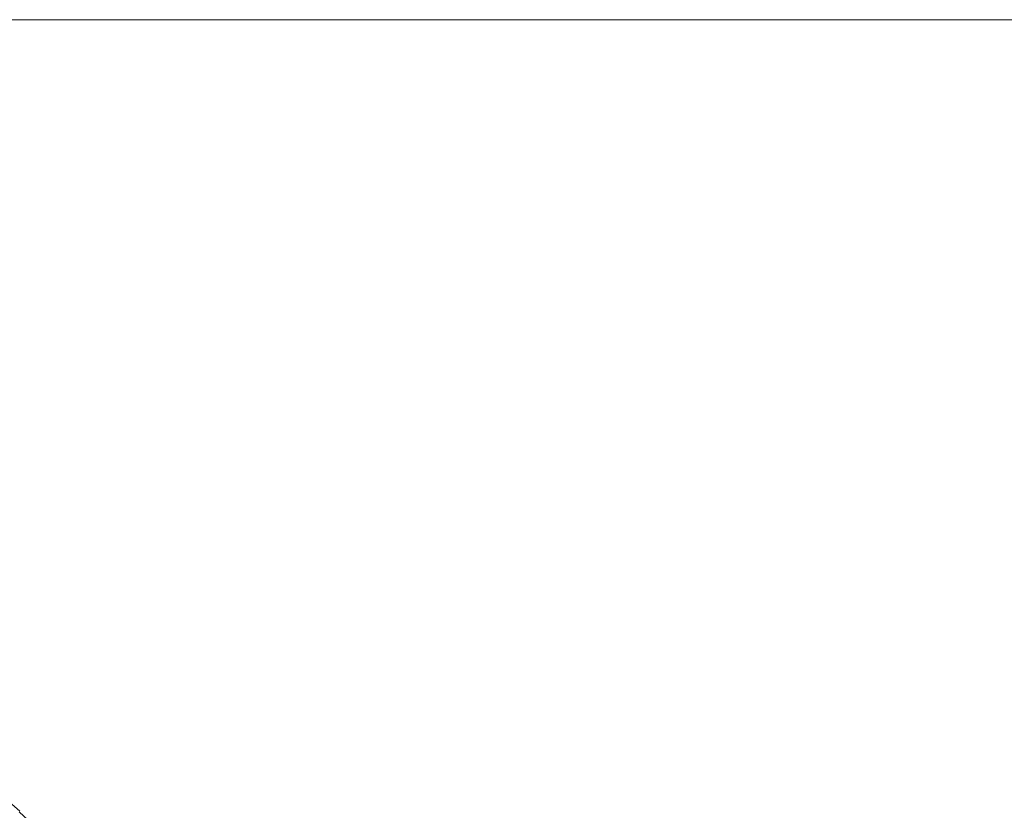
# Model space of a CAD drawing. Header units: centimetres. Extents: x -26 to 27.3, y -25.3 to -23.5.
# Tile 96 of 200: x -8.123 to -8.0903, y -23.4862 to -23.4599. Entities that reach past the tile are written whole.
import ezdxf

# ---------------------------------------------------------------- set-up
doc = ezdxf.new("R2010")
doc.units = ezdxf.units.CM
doc.header["$LTSCALE"] = 2.54
doc.layers.add('Lucido design-1', color=7, linetype='Continuous')

# ---------------------------------------------------------------- blocks, each defined once
blk = doc.blocks.new('Gruppo-4-1')
at = {"color": 7, "linetype": 'Continuous', "lineweight": 9}
for points, invisible_edges in [([(27.209353, -23.459935, -349.379592), (27.209353, -23.459888, -349.382667), (-25.890647, -23.459888, -349.382667), (-25.890647, -23.459935, -349.379592)], 8), ([(-25.890647, -23.459888, -349.382667), (-8.095508, -23.459888, -349.612361), (-8.102642, -23.459888, -349.616965)], 9), ([(-25.890647, -23.459888, -349.382667), (-8.049212, -23.459888, -349.591433), (-8.057275, -23.459888, -349.594091)], 9), ([(-25.890647, -23.459888, -349.382667), (-8.024447, -23.459888, -349.585543), (-8.032783, -23.459888, -349.587156)], 9), ([(-25.890647, -23.459888, -349.382667), (9.309353, -23.459888, -349.582667), (-7.990647, -23.459888, -349.582667)], 9), ([(-25.890647, -23.459888, -349.382667), (-8.109574, -23.459888, -349.621867), (-8.116291, -23.459888, -349.62706)], 9), ([(-25.890647, -23.459888, -349.382667), (-8.088186, -23.459888, -349.608064), (-8.095508, -23.459888, -349.612361)], 9), ([(-8.102642, -23.459888, -349.616965), (-8.109574, -23.459888, -349.621867), (-25.890647, -23.459888, -349.382667)], 10), ([(-25.890647, -23.459888, -349.382667), (-8.073027, -23.459888, -349.600421), (-8.080688, -23.459888, -349.604081)], 9), ([(-8.057275, -23.459888, -349.594091), (-8.065218, -23.459888, -349.597089), (-25.890647, -23.459888, -349.382667)], 10), ([(-8.065218, -23.459888, -349.597089), (-8.073027, -23.459888, -349.600421), (-25.890647, -23.459888, -349.382667)], 10), ([(-8.032783, -23.459888, -349.587156), (-8.041043, -23.459888, -349.58912), (-25.890647, -23.459888, -349.382667)], 10), ([(-8.041043, -23.459888, -349.58912), (-8.049212, -23.459888, -349.591433), (-25.890647, -23.459888, -349.382667)], 10), ([(-25.890647, -23.459888, -349.382667), (-8.007608, -23.459888, -349.583387), (-8.016051, -23.459888, -349.584287)], 9), ([(9.309353, -23.459888, -349.582667), (-25.890647, -23.459888, -349.382667), (27.209353, -23.459888, -349.382667)], 9), ([(-7.990647, -23.459888, -349.582667), (-7.999135, -23.459888, -349.582847), (-25.890647, -23.459888, -349.382667)], 10), ([(-25.890647, -23.459888, -349.982667), (-25.890647, -23.459888, -349.382667), (-8.122782, -23.459888, -349.632532), (-8.129035, -23.459888, -349.638275)], 10), ([(-8.116291, -23.459888, -349.62706), (-8.122782, -23.459888, -349.632532), (-25.890647, -23.459888, -349.382667)], 10), ([(-8.080688, -23.459888, -349.604081), (-8.088186, -23.459888, -349.608064), (-25.890647, -23.459888, -349.382667)], 10), ([(-8.016051, -23.459888, -349.584287), (-8.024447, -23.459888, -349.585543), (-25.890647, -23.459888, -349.382667)], 10), ([(-7.999135, -23.459888, -349.582847), (-8.007608, -23.459888, -349.583387), (-25.890647, -23.459888, -349.382667)], 10), ([(-25.890647, -23.459935, -349.379592), (-25.890647, -23.460002, -349.378306), (27.209353, -23.460002, -349.378306), (27.209353, -23.459935, -349.379592)], 10), ([(27.209353, -23.460149, -349.375446), (27.209353, -23.460002, -349.378306), (-25.890647, -23.460002, -349.378306), (-25.890647, -23.460149, -349.375446)], 10), ([(-25.890647, -23.460149, -349.375446), (-25.890647, -23.460288, -349.373953), (27.209353, -23.460288, -349.373953), (27.209353, -23.460149, -349.375446)], 10), ([(-8.129035, -23.459888, -349.638275), (-8.122782, -23.459888, -349.632532), (-8.119901, -23.459983, -349.635805), (-8.126018, -23.459983, -349.641423)], 14), ([(-8.126018, -23.459983, -349.641423), (-8.119901, -23.459983, -349.635805), (-8.117171, -23.460249, -349.638907), (-8.123159, -23.460249, -349.644407)], 15), ([(-8.122782, -23.459888, -349.632532), (-8.116291, -23.459888, -349.62706), (-8.113552, -23.459983, -349.630452), (-8.119901, -23.459983, -349.635805)], 14), ([(-8.119901, -23.459983, -349.635805), (-8.113552, -23.459983, -349.630452), (-8.110956, -23.460249, -349.633667), (-8.117171, -23.460249, -349.638907)], 15), ([(-8.116291, -23.459888, -349.62706), (-8.109574, -23.459888, -349.621867), (-8.106981, -23.459983, -349.625373), (-8.113552, -23.459983, -349.630452)], 14), ([(-8.113552, -23.459983, -349.630452), (-8.106981, -23.459983, -349.625373), (-8.104524, -23.460249, -349.628695), (-8.110956, -23.460249, -349.633667)], 15), ([(-8.109574, -23.459888, -349.621867), (-8.102642, -23.459888, -349.616965), (-8.100201, -23.459983, -349.620577), (-8.106981, -23.459983, -349.625373)], 14), ([(-8.106981, -23.459983, -349.625373), (-8.100201, -23.459983, -349.620577), (-8.097886, -23.460249, -349.624001), (-8.104524, -23.460249, -349.628695)], 15), ([(-8.102642, -23.459888, -349.616965), (-8.095508, -23.459888, -349.612361), (-8.093223, -23.459983, -349.616073), (-8.100201, -23.459983, -349.620577)], 14), ([(-8.100201, -23.459983, -349.620577), (-8.093223, -23.459983, -349.616073), (-8.091056, -23.460249, -349.619592), (-8.097886, -23.460249, -349.624001)], 15), ([(-8.095508, -23.459888, -349.612361), (-8.088186, -23.459888, -349.608064), (-8.08606, -23.459983, -349.61187), (-8.093223, -23.459983, -349.616073)], 14), ([(-8.093223, -23.459983, -349.616073), (-8.08606, -23.459983, -349.61187), (-8.084044, -23.460249, -349.615478), (-8.091056, -23.460249, -349.619592)], 15), ([(27.209353, -23.460535, -349.37131), (27.209353, -23.460288, -349.373953), (-25.890647, -23.460288, -349.373953), (-25.890647, -23.460535, -349.37131)], 10), ([(-8.128907, -23.460249, -349.650155), (-8.123159, -23.460249, -349.644407), (-8.120312, -23.460686, -349.647377), (-8.125937, -23.460686, -349.653002)], 15), ([(-8.123159, -23.460249, -349.644407), (-8.117171, -23.460249, -349.638907), (-8.114453, -23.460686, -349.641996), (-8.120312, -23.460686, -349.647377)], 15), ([(-8.117171, -23.460249, -349.638907), (-8.110956, -23.460249, -349.633667), (-8.108371, -23.460686, -349.636868), (-8.114453, -23.460686, -349.641996)], 15), ([(-8.110956, -23.460249, -349.633667), (-8.104524, -23.460249, -349.628695), (-8.102077, -23.460686, -349.632003), (-8.108371, -23.460686, -349.636868)], 15), ([(-8.104524, -23.460249, -349.628695), (-8.097886, -23.460249, -349.624001), (-8.095583, -23.460686, -349.62741), (-8.102077, -23.460686, -349.632003)], 15), ([(-8.097886, -23.460249, -349.624001), (-8.091056, -23.460249, -349.619592), (-8.088899, -23.460686, -349.623096), (-8.095583, -23.460686, -349.62741)], 15), ([(-8.091056, -23.460249, -349.619592), (-8.084044, -23.460249, -349.615478), (-8.082038, -23.460686, -349.61907), (-8.088899, -23.460686, -349.623096)], 15), ([(-25.890647, -23.460535, -349.37131), (-25.890647, -23.460764, -349.369617), (27.209353, -23.460764, -349.369617), (27.209353, -23.460535, -349.37131)], 10), ([(27.209353, -23.461093, -349.367189), (27.209353, -23.460764, -349.369617), (-25.890647, -23.460764, -349.369617), (-25.890647, -23.461093, -349.367189)], 10), ([(-8.131318, -23.460686, -349.658861), (-8.125937, -23.460686, -349.653002), (-8.122984, -23.461292, -349.655831), (-8.128248, -23.461292, -349.661562)], 15), ([(-8.125937, -23.460686, -349.653002), (-8.120312, -23.460686, -349.647377), (-8.117482, -23.461292, -349.650329), (-8.122984, -23.461292, -349.655831)], 15), ([(-8.120312, -23.460686, -349.647377), (-8.114453, -23.460686, -349.641996), (-8.111751, -23.461292, -349.645065), (-8.117482, -23.461292, -349.650329)], 15), ([(-8.114453, -23.460686, -349.641996), (-8.108371, -23.460686, -349.636868), (-8.105802, -23.461292, -349.64005), (-8.111751, -23.461292, -349.645065)], 15), ([(-8.108371, -23.460686, -349.636868), (-8.102077, -23.460686, -349.632003), (-8.099646, -23.461292, -349.635291), (-8.105802, -23.461292, -349.64005)], 15), ([(-8.102077, -23.460686, -349.632003), (-8.095583, -23.460686, -349.62741), (-8.093293, -23.461292, -349.630798), (-8.099646, -23.461292, -349.635291)], 15), ([(-8.095583, -23.460686, -349.62741), (-8.088899, -23.460686, -349.623096), (-8.086755, -23.461292, -349.626578), (-8.093293, -23.461292, -349.630798)], 15), ([(-25.890647, -23.461093, -349.367189), (-25.890647, -23.461428, -349.365306), (27.209353, -23.461428, -349.365306), (27.209353, -23.461093, -349.367189)], 10), ([(27.209353, -23.461823, -349.363092), (27.209353, -23.461428, -349.365306), (-25.890647, -23.461428, -349.365306), (-25.890647, -23.461823, -349.363092)], 10), ([(-8.128248, -23.461292, -349.661562), (-8.122984, -23.461292, -349.655831), (-8.120055, -23.462065, -349.658639), (-8.125203, -23.462065, -349.664243)], 15), ([(-8.122984, -23.461292, -349.655831), (-8.117482, -23.461292, -349.650329), (-8.114675, -23.462065, -349.653258), (-8.120055, -23.462065, -349.658639)], 15), ([(-8.117482, -23.461292, -349.650329), (-8.111751, -23.461292, -349.645065), (-8.109071, -23.462065, -349.648111), (-8.114675, -23.462065, -349.653258)], 15), ([(-8.111751, -23.461292, -349.645065), (-8.105802, -23.461292, -349.64005), (-8.103253, -23.462065, -349.643206), (-8.109071, -23.462065, -349.648111)], 15), ([(-8.105802, -23.461292, -349.64005), (-8.099646, -23.461292, -349.635291), (-8.097233, -23.462065, -349.638553), (-8.103253, -23.462065, -349.643206)], 15), ([(-8.099646, -23.461292, -349.635291), (-8.093293, -23.461292, -349.630798), (-8.091021, -23.462065, -349.634159), (-8.097233, -23.462065, -349.638553)], 15), ([(-8.093293, -23.461292, -349.630798), (-8.086755, -23.461292, -349.626578), (-8.084627, -23.462065, -349.630033), (-8.091021, -23.462065, -349.634159)], 15), ([(-25.890647, -23.461823, -349.363092), (-25.890647, -23.46228, -349.361027), (27.209353, -23.46228, -349.361027), (27.209353, -23.461823, -349.363092)], 10), ([(-8.130107, -23.462065, -349.67006), (-8.125203, -23.462065, -349.664243), (-8.122186, -23.463005, -349.666898), (-8.126981, -23.463005, -349.672585)], 15), ([(-8.125203, -23.462065, -349.664243), (-8.120055, -23.462065, -349.658639), (-8.117154, -23.463005, -349.661419), (-8.122186, -23.463005, -349.666898)], 15), ([(-8.120055, -23.462065, -349.658639), (-8.114675, -23.462065, -349.653258), (-8.111894, -23.463005, -349.65616), (-8.117154, -23.463005, -349.661419)], 15), ([(-8.114675, -23.462065, -349.653258), (-8.109071, -23.462065, -349.648111), (-8.106416, -23.463005, -349.651128), (-8.111894, -23.463005, -349.65616)], 15), ([(-8.109071, -23.462065, -349.648111), (-8.103253, -23.462065, -349.643206), (-8.100729, -23.463005, -349.646333), (-8.106416, -23.463005, -349.651128)], 15), ([(-8.103253, -23.462065, -349.643206), (-8.097233, -23.462065, -349.638553), (-8.094844, -23.463005, -349.641784), (-8.100729, -23.463005, -349.646333)], 15), ([(-8.097233, -23.462065, -349.638553), (-8.091021, -23.462065, -349.634159), (-8.08877, -23.463005, -349.637488), (-8.094844, -23.463005, -349.641784)], 15), ([(-8.091021, -23.462065, -349.634159), (-8.084627, -23.462065, -349.630033), (-8.08252, -23.463005, -349.633455), (-8.08877, -23.463005, -349.637488)], 15), ([(27.209353, -23.462723, -349.359025), (27.209353, -23.46228, -349.361027), (-25.890647, -23.46228, -349.361027), (-25.890647, -23.462723, -349.359025)], 10), ([(-25.890647, -23.462723, -349.359025), (-25.890647, -23.463316, -349.35679), (27.209353, -23.463316, -349.35679), (27.209353, -23.462723, -349.359025)], 10), ([(-8.126981, -23.463005, -349.672585), (-8.122186, -23.463005, -349.666898), (-8.119204, -23.464108, -349.669523), (-8.12389, -23.464108, -349.675081)], 15), ([(-8.122186, -23.463005, -349.666898), (-8.117154, -23.463005, -349.661419), (-8.114286, -23.464108, -349.664168), (-8.119204, -23.464108, -349.669523)], 15), ([(-8.117154, -23.463005, -349.661419), (-8.111894, -23.463005, -349.65616), (-8.109145, -23.464108, -349.659028), (-8.114286, -23.464108, -349.664168)], 15), ([(-8.111894, -23.463005, -349.65616), (-8.106416, -23.463005, -349.651128), (-8.103791, -23.464108, -349.65411), (-8.109145, -23.464108, -349.659028)], 15), ([(-8.106416, -23.463005, -349.651128), (-8.100729, -23.463005, -349.646333), (-8.098233, -23.464108, -349.649424), (-8.103791, -23.464108, -349.65411)], 15), ([(-8.100729, -23.463005, -349.646333), (-8.094844, -23.463005, -349.641784), (-8.092481, -23.464108, -349.644978), (-8.098233, -23.464108, -349.649424)], 15), ([(-8.094844, -23.463005, -349.641784), (-8.08877, -23.463005, -349.637488), (-8.086546, -23.464108, -349.64078), (-8.092481, -23.464108, -349.644978)], 15), ([(27.209353, -23.463793, -349.354995), (27.209353, -23.463316, -349.35679), (-25.890647, -23.463316, -349.35679), (-25.890647, -23.463793, -349.354995)], 10), ([(-25.890647, -23.463793, -349.354995), (-25.890647, -23.464536, -349.352602), (27.209353, -23.464536, -349.352602), (27.209353, -23.463793, -349.354995)], 10), ([(-8.128336, -23.464108, -349.680832), (-8.12389, -23.464108, -349.675081), (-8.120839, -23.465374, -349.677544), (-8.125184, -23.465374, -349.683164)], 15), ([(-8.12389, -23.464108, -349.675081), (-8.119204, -23.464108, -349.669523), (-8.116261, -23.465374, -349.672113), (-8.120839, -23.465374, -349.677544)], 15), ([(-8.119204, -23.464108, -349.669523), (-8.114286, -23.464108, -349.664168), (-8.111455, -23.465374, -349.666881), (-8.116261, -23.465374, -349.672113)], 15), ([(-8.114286, -23.464108, -349.664168), (-8.109145, -23.464108, -349.659028), (-8.106432, -23.465374, -349.661858), (-8.111455, -23.465374, -349.666881)], 15), ([(-8.109145, -23.464108, -349.659028), (-8.103791, -23.464108, -349.65411), (-8.101201, -23.465374, -349.657053), (-8.106432, -23.465374, -349.661858)], 15), ([(-8.103791, -23.464108, -349.65411), (-8.098233, -23.464108, -349.649424), (-8.09577, -23.465374, -349.652474), (-8.101201, -23.465374, -349.657053)], 15), ([(-8.098233, -23.464108, -349.649424), (-8.092481, -23.464108, -349.644978), (-8.09015, -23.465374, -349.64813), (-8.09577, -23.465374, -349.652474)], 15), ([(-8.092481, -23.464108, -349.644978), (-8.086546, -23.464108, -349.64078), (-8.08435, -23.465374, -349.644028), (-8.09015, -23.465374, -349.64813)], 15), ([(27.209353, -23.465031, -349.35101), (27.209353, -23.464536, -349.352602), (-25.890647, -23.464536, -349.352602), (-25.890647, -23.465031, -349.35101)], 10), ([(-25.890647, -23.465031, -349.35101), (-25.890647, -23.465938, -349.348471), (27.209353, -23.465938, -349.348471), (27.209353, -23.465031, -349.35101)], 10), ([(-8.129286, -23.465374, -349.688963), (-8.125184, -23.465374, -349.683164), (-8.122079, -23.466798, -349.68546), (-8.126086, -23.466798, -349.691126)], 15), ([(-8.125184, -23.465374, -349.683164), (-8.120839, -23.465374, -349.677544), (-8.117835, -23.466798, -349.67997), (-8.122079, -23.466798, -349.68546)], 15), ([(-8.120839, -23.465374, -349.677544), (-8.116261, -23.465374, -349.672113), (-8.113362, -23.466798, -349.674664), (-8.117835, -23.466798, -349.67997)], 15), ([(-8.116261, -23.465374, -349.672113), (-8.111455, -23.465374, -349.666881), (-8.108667, -23.466798, -349.669553), (-8.113362, -23.466798, -349.674664)], 15), ([(-8.111455, -23.465374, -349.666881), (-8.106432, -23.465374, -349.661858), (-8.10376, -23.466798, -349.664646), (-8.108667, -23.466798, -349.669553)], 15), ([(-8.106432, -23.465374, -349.661858), (-8.101201, -23.465374, -349.657053), (-8.098649, -23.466798, -349.659952), (-8.10376, -23.466798, -349.664646)], 15), ([(-8.101201, -23.465374, -349.657053), (-8.09577, -23.465374, -349.652474), (-8.093344, -23.466798, -349.655479), (-8.098649, -23.466798, -349.659952)], 15), ([(-8.09577, -23.465374, -349.652474), (-8.09015, -23.465374, -349.64813), (-8.087853, -23.466798, -349.651235), (-8.093344, -23.466798, -349.655479)], 15), ([(27.209353, -23.466436, -349.347077), (27.209353, -23.465938, -349.348471), (-25.890647, -23.465938, -349.348471), (-25.890647, -23.466436, -349.347077)], 10), ([(-25.890647, -23.466436, -349.347077), (-25.890647, -23.467517, -349.344405), (27.209353, -23.467517, -349.344405), (27.209353, -23.466436, -349.347077)], 10), ([(-8.129849, -23.466798, -349.696957), (-8.126086, -23.466798, -349.691126), (-8.12294, -23.468378, -349.693252), (-8.126616, -23.468378, -349.698947)], 15), ([(-8.126086, -23.466798, -349.691126), (-8.122079, -23.466798, -349.68546), (-8.119026, -23.468378, -349.687718), (-8.12294, -23.468378, -349.693252)], 15), ([(-8.122079, -23.466798, -349.68546), (-8.117835, -23.466798, -349.67997), (-8.114881, -23.468378, -349.682355), (-8.119026, -23.468378, -349.687718)], 15), ([(-8.117835, -23.466798, -349.67997), (-8.113362, -23.466798, -349.674664), (-8.110512, -23.468378, -349.677173), (-8.114881, -23.468378, -349.682355)], 15), ([(-8.113362, -23.466798, -349.674664), (-8.108667, -23.466798, -349.669553), (-8.105926, -23.468378, -349.67218), (-8.110512, -23.468378, -349.677173)], 15), ([(-8.108667, -23.466798, -349.669553), (-8.10376, -23.466798, -349.664646), (-8.101133, -23.468378, -349.667387), (-8.105926, -23.468378, -349.67218)], 15), ([(-8.10376, -23.466798, -349.664646), (-8.098649, -23.466798, -349.659952), (-8.096141, -23.468378, -349.662802), (-8.101133, -23.468378, -349.667387)], 15), ([(-8.098649, -23.466798, -349.659952), (-8.093344, -23.466798, -349.655479), (-8.090959, -23.468378, -349.658433), (-8.096141, -23.468378, -349.662802)], 15), ([(-8.093344, -23.466798, -349.655479), (-8.087853, -23.466798, -349.651235), (-8.085596, -23.468378, -349.654287), (-8.090959, -23.468378, -349.658433)], 15), ([(27.209353, -23.468005, -349.343202), (27.209353, -23.467517, -349.344405), (-25.890647, -23.467517, -349.344405), (-25.890647, -23.468005, -349.343202)], 10), ([(-25.890647, -23.468005, -349.343202), (-25.890647, -23.469273, -349.340412), (27.209353, -23.469273, -349.340412), (27.209353, -23.468005, -349.343202)], 10), ([(-8.126616, -23.468378, -349.698947), (-8.12294, -23.468378, -349.693252), (-8.119854, -23.470112, -349.695338), (-8.123444, -23.470112, -349.7009)], 15), ([(-8.12294, -23.468378, -349.693252), (-8.119026, -23.468378, -349.687718), (-8.116031, -23.470112, -349.689933), (-8.119854, -23.470112, -349.695338)], 15), ([(-8.119026, -23.468378, -349.687718), (-8.114881, -23.468378, -349.682355), (-8.111982, -23.470112, -349.684695), (-8.116031, -23.470112, -349.689933)], 15), ([(-8.114881, -23.468378, -349.682355), (-8.110512, -23.468378, -349.677173), (-8.107715, -23.470112, -349.679634), (-8.111982, -23.470112, -349.684695)], 15), ([(-8.110512, -23.468378, -349.677173), (-8.105926, -23.468378, -349.67218), (-8.103237, -23.470112, -349.674758), (-8.107715, -23.470112, -349.679634)], 15), ([(-8.105926, -23.468378, -349.67218), (-8.101133, -23.468378, -349.667387), (-8.098556, -23.470112, -349.670077), (-8.103237, -23.470112, -349.674758)], 15), ([(-8.101133, -23.468378, -349.667387), (-8.096141, -23.468378, -349.662802), (-8.09368, -23.470112, -349.665599), (-8.098556, -23.470112, -349.670077)], 15), ([(-8.096141, -23.468378, -349.662802), (-8.090959, -23.468378, -349.658433), (-8.088619, -23.470112, -349.661331), (-8.09368, -23.470112, -349.665599)], 15), ([(-8.090959, -23.468378, -349.658433), (-8.085596, -23.468378, -349.654287), (-8.083381, -23.470112, -349.657283), (-8.088619, -23.470112, -349.661331)], 15), ([(27.209353, -23.469736, -349.339392), (27.209353, -23.469273, -349.340412), (-25.890647, -23.469273, -349.340412), (-25.890647, -23.469736, -349.339392)], 10), ([(-25.890647, -23.469736, -349.339392), (-25.890647, -23.471201, -349.336499), (27.209353, -23.471201, -349.336499), (27.209353, -23.469736, -349.339392)], 10), ([(-8.126794, -23.470112, -349.70661), (-8.123444, -23.470112, -349.7009), (-8.120338, -23.471996, -349.702813), (-8.12361, -23.471996, -349.708389)], 15), ([(-8.123444, -23.470112, -349.7009), (-8.119854, -23.470112, -349.695338), (-8.116832, -23.471996, -349.697381), (-8.120338, -23.471996, -349.702813)], 15), ([(-8.119854, -23.470112, -349.695338), (-8.116031, -23.470112, -349.689933), (-8.113098, -23.471996, -349.692102), (-8.116832, -23.471996, -349.697381)], 15), ([(-8.116031, -23.470112, -349.689933), (-8.111982, -23.470112, -349.684695), (-8.109144, -23.471996, -349.686987), (-8.113098, -23.471996, -349.692102)], 15), ([(-8.111982, -23.470112, -349.684695), (-8.107715, -23.470112, -349.679634), (-8.104977, -23.471996, -349.682044), (-8.109144, -23.471996, -349.686987)], 15), ([(-8.107715, -23.470112, -349.679634), (-8.103237, -23.470112, -349.674758), (-8.100603, -23.471996, -349.677282), (-8.104977, -23.471996, -349.682044)], 15), ([(-8.103237, -23.470112, -349.674758), (-8.098556, -23.470112, -349.670077), (-8.096032, -23.471996, -349.67271), (-8.100603, -23.471996, -349.677282)], 15), ([(-8.098556, -23.470112, -349.670077), (-8.09368, -23.470112, -349.665599), (-8.09127, -23.471996, -349.668337), (-8.096032, -23.471996, -349.67271)], 15), ([(-8.09368, -23.470112, -349.665599), (-8.088619, -23.470112, -349.661331), (-8.086327, -23.471996, -349.664169), (-8.09127, -23.471996, -349.668337)], 15), ([(27.209353, -23.471627, -349.335655), (27.209353, -23.471201, -349.336499), (-25.890647, -23.471201, -349.336499), (-25.890647, -23.471627, -349.335655)], 10), ([(-25.890647, -23.471627, -349.335655), (-25.890647, -23.473297, -349.332673), (27.209353, -23.473297, -349.332673), (27.209353, -23.471627, -349.335655)], 10), ([(-8.126642, -23.471996, -349.714099), (-8.12361, -23.471996, -349.708389), (-8.120498, -23.474026, -349.710127), (-8.12346, -23.474026, -349.715704)], 15), ([(-8.12361, -23.471996, -349.708389), (-8.120338, -23.471996, -349.702813), (-8.117303, -23.474026, -349.704682), (-8.120498, -23.474026, -349.710127)], 15), ([(-8.120338, -23.471996, -349.702813), (-8.116832, -23.471996, -349.697381), (-8.113879, -23.474026, -349.699377), (-8.117303, -23.474026, -349.704682)], 15), ([(-8.116832, -23.471996, -349.697381), (-8.113098, -23.471996, -349.692102), (-8.110233, -23.474026, -349.694222), (-8.113879, -23.474026, -349.699377)], 15), ([(-8.113098, -23.471996, -349.692102), (-8.109144, -23.471996, -349.686987), (-8.106371, -23.474026, -349.689226), (-8.110233, -23.474026, -349.694222)], 15), ([(-8.109144, -23.471996, -349.686987), (-8.104977, -23.471996, -349.682044), (-8.102301, -23.474026, -349.684399), (-8.106371, -23.474026, -349.689226)], 15), ([(-8.104977, -23.471996, -349.682044), (-8.100603, -23.471996, -349.677282), (-8.09803, -23.474026, -349.679748), (-8.102301, -23.474026, -349.684399)], 15), ([(-8.100603, -23.471996, -349.677282), (-8.096032, -23.471996, -349.67271), (-8.093565, -23.474026, -349.675284), (-8.09803, -23.474026, -349.679748)], 15), ([(-8.096032, -23.471996, -349.67271), (-8.09127, -23.471996, -349.668337), (-8.088915, -23.474026, -349.671012), (-8.093565, -23.474026, -349.675284)], 15), ([(-8.09127, -23.471996, -349.668337), (-8.086327, -23.471996, -349.664169), (-8.084088, -23.474026, -349.666942), (-8.088915, -23.474026, -349.671012)], 15), ([(27.209353, -23.473675, -349.331997), (27.209353, -23.473297, -349.332673), (-25.890647, -23.473297, -349.332673), (-25.890647, -23.473675, -349.331997)], 10), ([(-25.890647, -23.473675, -349.331997), (-25.890647, -23.475558, -349.328942), (27.209353, -23.475558, -349.328942), (27.209353, -23.473675, -349.331997)], 10), ([(-8.126182, -23.474026, -349.721401), (-8.12346, -23.474026, -349.715704), (-8.120357, -23.476198, -349.717268), (-8.123016, -23.476198, -349.722832)], 15), ([(-8.12346, -23.474026, -349.715704), (-8.120498, -23.474026, -349.710127), (-8.117465, -23.476198, -349.711822), (-8.120357, -23.476198, -349.717268)], 15), ([(-8.120498, -23.474026, -349.710127), (-8.117303, -23.474026, -349.704682), (-8.114344, -23.476198, -349.706504), (-8.117465, -23.476198, -349.711822)], 15), ([(-8.117303, -23.474026, -349.704682), (-8.113879, -23.474026, -349.699377), (-8.111, -23.476198, -349.701322), (-8.114344, -23.476198, -349.706504)], 15), ([(-8.113879, -23.474026, -349.699377), (-8.110233, -23.474026, -349.694222), (-8.107439, -23.476198, -349.696288), (-8.111, -23.476198, -349.701322)], 15), ([(-8.110233, -23.474026, -349.694222), (-8.106371, -23.474026, -349.689226), (-8.103668, -23.476198, -349.691409), (-8.107439, -23.476198, -349.696288)], 15), ([(-8.106371, -23.474026, -349.689226), (-8.102301, -23.474026, -349.684399), (-8.099693, -23.476198, -349.686694), (-8.103668, -23.476198, -349.691409)], 15), ([(-8.102301, -23.474026, -349.684399), (-8.09803, -23.474026, -349.679748), (-8.095521, -23.476198, -349.682153), (-8.099693, -23.476198, -349.686694)], 15), ([(-8.09803, -23.474026, -349.679748), (-8.093565, -23.474026, -349.675284), (-8.091161, -23.476198, -349.677792), (-8.095521, -23.476198, -349.682153)], 15), ([(-8.093565, -23.474026, -349.675284), (-8.088915, -23.474026, -349.671012), (-8.086619, -23.476198, -349.673621), (-8.091161, -23.476198, -349.677792)], 15), ([(27.209353, -23.475877, -349.328425), (27.209353, -23.475558, -349.328942), (-25.890647, -23.475558, -349.328942), (-25.890647, -23.475877, -349.328425)], 10), ([(-25.890647, -23.475877, -349.328425), (-25.890647, -23.47798, -349.325314), (27.209353, -23.47798, -349.325314), (27.209353, -23.475877, -349.328425)], 10), ([(-8.127613, -23.476198, -349.734273), (-8.125436, -23.476198, -349.728504), (-8.1223, -23.478509, -349.729764), (-8.124426, -23.478509, -349.735399)], 15), ([(-8.125436, -23.476198, -349.728504), (-8.123016, -23.476198, -349.722832), (-8.119936, -23.478509, -349.724224), (-8.1223, -23.478509, -349.729764)], 15), ([(-8.123016, -23.476198, -349.722832), (-8.120357, -23.476198, -349.717268), (-8.117339, -23.478509, -349.71879), (-8.119936, -23.478509, -349.724224)], 15), ([(-8.120357, -23.476198, -349.717268), (-8.117465, -23.476198, -349.711822), (-8.114514, -23.478509, -349.713471), (-8.117339, -23.478509, -349.71879)], 15), ([(-8.117465, -23.476198, -349.711822), (-8.114344, -23.476198, -349.706504), (-8.111465, -23.478509, -349.708276), (-8.114514, -23.478509, -349.713471)], 15), ([(-8.114344, -23.476198, -349.706504), (-8.111, -23.476198, -349.701322), (-8.108199, -23.478509, -349.703215), (-8.111465, -23.478509, -349.708276)], 15), ([(-8.111, -23.476198, -349.701322), (-8.107439, -23.476198, -349.696288), (-8.104721, -23.478509, -349.698298), (-8.108199, -23.478509, -349.703215)], 15), ([(-8.107439, -23.476198, -349.696288), (-8.103668, -23.476198, -349.691409), (-8.101038, -23.478509, -349.693532), (-8.104721, -23.478509, -349.698298)], 15), ([(-8.103668, -23.476198, -349.691409), (-8.099693, -23.476198, -349.686694), (-8.097155, -23.478509, -349.688927), (-8.101038, -23.478509, -349.693532)], 15), ([(-8.099693, -23.476198, -349.686694), (-8.095521, -23.476198, -349.682153), (-8.093081, -23.478509, -349.684492), (-8.097155, -23.478509, -349.688927)], 15), ([(-8.095521, -23.476198, -349.682153), (-8.091161, -23.476198, -349.677792), (-8.088822, -23.478509, -349.680233), (-8.093081, -23.478509, -349.684492)], 15), ([(-8.091161, -23.476198, -349.677792), (-8.086619, -23.476198, -349.673621), (-8.084386, -23.478509, -349.676158), (-8.088822, -23.478509, -349.680233)], 15), ([(27.209353, -23.478229, -349.324944), (27.209353, -23.47798, -349.325314), (-25.890647, -23.47798, -349.325314), (-25.890647, -23.478229, -349.324944)], 10), ([(-25.890647, -23.478229, -349.324944), (-25.890647, -23.480557, -349.321794), (27.209353, -23.480557, -349.321794), (27.209353, -23.478229, -349.324944)], 10), ([(-8.126312, -23.478509, -349.74112), (-8.124426, -23.478509, -349.735399), (-8.121334, -23.480954, -349.736492), (-8.123176, -23.480954, -349.74208)], 15), ([(-8.124426, -23.478509, -349.735399), (-8.1223, -23.478509, -349.729764), (-8.119257, -23.480954, -349.730987), (-8.121334, -23.480954, -349.736492)], 15), ([(-8.1223, -23.478509, -349.729764), (-8.119936, -23.478509, -349.724224), (-8.116947, -23.480954, -349.725575), (-8.119257, -23.480954, -349.730987)], 15), ([(-8.119936, -23.478509, -349.724224), (-8.117339, -23.478509, -349.71879), (-8.11441, -23.480954, -349.720266), (-8.116947, -23.480954, -349.725575)], 15), ([(-8.117339, -23.478509, -349.71879), (-8.114514, -23.478509, -349.713471), (-8.111651, -23.480954, -349.71507), (-8.11441, -23.480954, -349.720266)], 15), ([(-8.114514, -23.478509, -349.713471), (-8.111465, -23.478509, -349.708276), (-8.108673, -23.480954, -349.709995), (-8.111651, -23.480954, -349.71507)], 15), ([(-8.111465, -23.478509, -349.708276), (-8.108199, -23.478509, -349.703215), (-8.105482, -23.480954, -349.705052), (-8.108673, -23.480954, -349.709995)], 15), ([(-8.108199, -23.478509, -349.703215), (-8.104721, -23.478509, -349.698298), (-8.102085, -23.480954, -349.700248), (-8.105482, -23.480954, -349.705052)], 15), ([(-8.104721, -23.478509, -349.698298), (-8.101038, -23.478509, -349.693532), (-8.098486, -23.480954, -349.695593), (-8.102085, -23.480954, -349.700248)], 15), ([(-8.101038, -23.478509, -349.693532), (-8.097155, -23.478509, -349.688927), (-8.094693, -23.480954, -349.691094), (-8.098486, -23.480954, -349.695593)], 15), ([(-8.097155, -23.478509, -349.688927), (-8.093081, -23.478509, -349.684492), (-8.090713, -23.480954, -349.686761), (-8.094693, -23.480954, -349.691094)], 15), ([(-8.093081, -23.478509, -349.684492), (-8.088822, -23.478509, -349.680233), (-8.086553, -23.480954, -349.6826), (-8.090713, -23.480954, -349.686761)], 15), ([(27.209353, -23.480728, -349.321563), (27.209353, -23.480557, -349.321794), (-25.890647, -23.480557, -349.321794), (-25.890647, -23.480728, -349.321563)], 10), ([(-25.890647, -23.480728, -349.321563), (-25.890647, -23.483286, -349.31839), (27.209353, -23.483286, -349.31839), (27.209353, -23.480728, -349.321563)], 10), ([(-8.12614, -23.480954, -349.753466), (-8.124779, -23.480954, -349.747741), (-8.121707, -23.483529, -349.748541), (-8.123038, -23.483529, -349.754134)], 15), ([(-8.124779, -23.480954, -349.747741), (-8.123176, -23.480954, -349.74208), (-8.120141, -23.483529, -349.74301), (-8.121707, -23.483529, -349.748541)], 15), ([(-8.123176, -23.480954, -349.74208), (-8.121334, -23.480954, -349.736492), (-8.118341, -23.483529, -349.737549), (-8.120141, -23.483529, -349.74301)], 15), ([(-8.121334, -23.480954, -349.736492), (-8.119257, -23.480954, -349.730987), (-8.116311, -23.483529, -349.732171), (-8.118341, -23.483529, -349.737549)], 15), ([(-8.119257, -23.480954, -349.730987), (-8.116947, -23.480954, -349.725575), (-8.114055, -23.483529, -349.726883), (-8.116311, -23.483529, -349.732171)], 15), ([(-8.116947, -23.480954, -349.725575), (-8.11441, -23.480954, -349.720266), (-8.111576, -23.483529, -349.721695), (-8.114055, -23.483529, -349.726883)], 15), ([(-8.11441, -23.480954, -349.720266), (-8.111651, -23.480954, -349.71507), (-8.10888, -23.483529, -349.716618), (-8.111576, -23.483529, -349.721695)], 15), ([(-8.111651, -23.480954, -349.71507), (-8.108673, -23.480954, -349.709995), (-8.10597, -23.483529, -349.71166), (-8.10888, -23.483529, -349.716618)], 15), ([(-8.108673, -23.480954, -349.709995), (-8.105482, -23.480954, -349.705052), (-8.102852, -23.483529, -349.706829), (-8.10597, -23.483529, -349.71166)], 15), ([(-8.105482, -23.480954, -349.705052), (-8.102085, -23.480954, -349.700248), (-8.099533, -23.483529, -349.702135), (-8.102852, -23.483529, -349.706829)], 15), ([(-8.102085, -23.480954, -349.700248), (-8.098486, -23.480954, -349.695593), (-8.096017, -23.483529, -349.697587), (-8.099533, -23.483529, -349.702135)], 15), ([(-8.098486, -23.480954, -349.695593), (-8.094693, -23.480954, -349.691094), (-8.092311, -23.483529, -349.693191), (-8.096017, -23.483529, -349.697587)], 15), ([(-8.094693, -23.480954, -349.691094), (-8.090713, -23.480954, -349.686761), (-8.088422, -23.483529, -349.688957), (-8.092311, -23.483529, -349.693191)], 15), ([(-8.090713, -23.480954, -349.686761), (-8.086553, -23.480954, -349.6826), (-8.084357, -23.483529, -349.684892), (-8.088422, -23.483529, -349.688957)], 15), ([(27.209353, -23.483369, -349.318286), (27.209353, -23.483286, -349.31839), (-25.890647, -23.483286, -349.31839), (-25.890647, -23.483369, -349.318286)], 10), ([(27.209353, -23.486149, -349.31512), (27.209353, -23.483369, -349.318286), (-25.890647, -23.483369, -349.318286), (-25.890647, -23.486149, -349.31512)], 10), ([(-8.126077, -23.483529, -349.782667), (-8.125955, -23.483529, -349.776919), (-8.122895, -23.486228, -349.777049), (-8.123014, -23.486228, -349.782667)], 7), ([(-8.125955, -23.483529, -349.776919), (-8.125589, -23.483529, -349.771181), (-8.122537, -23.486228, -349.771441), (-8.122895, -23.486228, -349.777049)], 15), ([(-8.125589, -23.483529, -349.771181), (-8.12498, -23.483529, -349.765465), (-8.121942, -23.486228, -349.765854), (-8.122537, -23.486228, -349.771441)], 15), ([(-8.12498, -23.483529, -349.765465), (-8.124129, -23.483529, -349.759779), (-8.12111, -23.486228, -349.760297), (-8.121942, -23.486228, -349.765854)], 15), ([(-8.124129, -23.483529, -349.759779), (-8.123038, -23.483529, -349.754134), (-8.120043, -23.486228, -349.75478), (-8.12111, -23.486228, -349.760297)], 15), ([(-8.123038, -23.483529, -349.754134), (-8.121707, -23.483529, -349.748541), (-8.118743, -23.486228, -349.749313), (-8.120043, -23.486228, -349.75478)], 15), ([(-8.121707, -23.483529, -349.748541), (-8.120141, -23.483529, -349.74301), (-8.117212, -23.486228, -349.743907), (-8.118743, -23.486228, -349.749313)], 15), ([(-8.120141, -23.483529, -349.74301), (-8.118341, -23.483529, -349.737549), (-8.115453, -23.486228, -349.73857), (-8.117212, -23.486228, -349.743907)], 15), ([(-8.118341, -23.483529, -349.737549), (-8.116311, -23.483529, -349.732171), (-8.113469, -23.486228, -349.733313), (-8.115453, -23.486228, -349.73857)], 15), ([(-8.116311, -23.483529, -349.732171), (-8.114055, -23.483529, -349.726883), (-8.111264, -23.486228, -349.728145), (-8.113469, -23.486228, -349.733313)], 15), ([(-8.114055, -23.483529, -349.726883), (-8.111576, -23.483529, -349.721695), (-8.108841, -23.486228, -349.723075), (-8.111264, -23.486228, -349.728145)], 15), ([(-8.111576, -23.483529, -349.721695), (-8.10888, -23.483529, -349.716618), (-8.106205, -23.486228, -349.718112), (-8.108841, -23.486228, -349.723075)], 15), ([(-8.10888, -23.483529, -349.716618), (-8.10597, -23.483529, -349.71166), (-8.103361, -23.486228, -349.713266), (-8.106205, -23.486228, -349.718112)], 15), ([(-8.10597, -23.483529, -349.71166), (-8.102852, -23.483529, -349.706829), (-8.100314, -23.486228, -349.708545), (-8.103361, -23.486228, -349.713266)], 15), ([(-8.102852, -23.483529, -349.706829), (-8.099533, -23.483529, -349.702135), (-8.09707, -23.486228, -349.703957), (-8.100314, -23.486228, -349.708545)], 15), ([(-8.099533, -23.483529, -349.702135), (-8.096017, -23.483529, -349.697587), (-8.093633, -23.486228, -349.699511), (-8.09707, -23.486228, -349.703957)], 15), ([(-8.096017, -23.483529, -349.697587), (-8.092311, -23.483529, -349.693191), (-8.090011, -23.486228, -349.695215), (-8.093633, -23.486228, -349.699511)], 15), ([(-8.092311, -23.483529, -349.693191), (-8.088422, -23.483529, -349.688957), (-8.08621, -23.486228, -349.691077), (-8.090011, -23.486228, -349.695215)], 15), ([(-8.124642, -23.484892, -349.987027), (-8.121519, -23.487761, -349.987027), (-8.121703, -23.487953, -349.991159), (-8.124818, -23.485092, -349.991159)], 15), ([(-8.123029, -23.486245, -349.982667), (-8.121453, -23.487692, -349.982667), (-8.121519, -23.487761, -349.987027), (-8.124642, -23.484892, -349.987027)], 14), ([(-8.124818, -23.485092, -349.991159), (-8.121703, -23.487953, -349.991159), (-8.122005, -23.488268, -349.995273), (-8.125107, -23.48542, -349.995273)], 15), ([(-8.125107, -23.48542, -349.995273), (-8.122005, -23.488268, -349.995273), (-8.122424, -23.488706, -349.999363), (-8.125507, -23.485874, -349.999363)], 15), ([(-8.125507, -23.485874, -349.999363), (-8.122424, -23.488706, -349.999363), (-8.12296, -23.489264, -350.00342), (-8.126018, -23.486455, -350.00342)], 15), ([(-25.890647, -23.486149, -349.31512), (-25.890647, -23.486161, -349.315108), (27.209353, -23.486161, -349.315108), (27.209353, -23.486149, -349.31512)], 10), ([(27.209353, -23.489063, -349.31207), (27.209353, -23.486161, -349.315108), (-25.890647, -23.486161, -349.315108), (-25.890647, -23.489063, -349.31207)], 10)]:
    blk.add_3dface(points, dxfattribs=dict(at, invisible_edges=invisible_edges))

msp = doc.modelspace()

# ---------------------------------------------------------------- block references
at = {"layer": 'Lucido design-1', "color": 7}
msp.add_blockref('Gruppo-4-1', (0, 0), dxfattribs=at)

doc.saveas('drawing.dxf')
